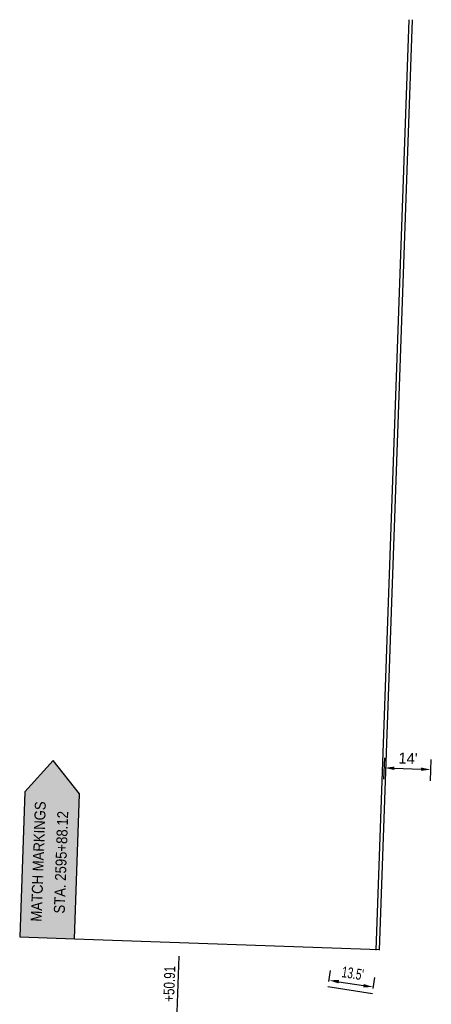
# Model space of a CAD drawing. Header units: feet. Extents: x 161304 to 161962, y 288365 to 289764.
# Tile 4 of 5: x 161304 to 161429, y 289145 to 289443. Entities that reach past the tile are written whole.
import ezdxf

# ---------------------------------------------------------------- set-up
doc = ezdxf.new("R2010")
doc.units = ezdxf.units.FT
doc.header["$MEASUREMENT"] = 0
doc.layers.add('PM_P_Text', color=3, linetype='Continuous')
doc.layers.add('PM_X_Edge_Line', color=51, linetype='Continuous')
doc.styles.get("Standard").update_dxf_attribs({"font": 'font31.shx'})
doc.dimstyles.new('COEC', dxfattribs={"dimscale": 13.9, "dimtxt": 0.18, "dimasz": 0.18, "dimexe": 0.18, "dimexo": 0.0625, "dimgap": 0.09, "dimtad": 1, "dimzin": 0, "dimdsep": 46, "dimtxsty": 'Standard', "dimcen": 0.09, "dimclrd": 256, "dimclre": 256, "dimclrt": 256, "dimaunit": 1, "dimadec": 4, "dimazin": 0, "dimtfac": 1, "dimtofl": 0, "dimtmove": 0, "dimatfit": 3, "dimfxl": 1, "dimtolj": 1, "dimtzin": 0, "dimlwd": -1, "dimlwe": -1, "dimarcsym": 0})

# ---------------------------------------------------------------- blocks, each defined once
blk = doc.blocks.new('*D1133')
at = {"layer": 'Defpoints', "color": 0, "transparency": 16777216}
for p in [(161428.56, 289216.39), (161414.3, 289211.98, 962.07), (161428.39, 289211.48, 962.07)]:
    blk.add_point(p, dxfattribs=at)
at = {"layer": 'PM_P_Text', "transparency": 16777216}
for p, q in [((161414.35, 289213.48), (161414.58, 289219.89)), ((161428.44, 289212.98), (161428.67, 289219.39)), ((161417.47, 289216.78), (161425.56, 289216.5))]:
    blk.add_line(p, q, dxfattribs=at)
for points in [[(161417.49, 289217.28), (161417.45, 289216.28), (161414.47, 289216.89)], [(161425.58, 289217), (161425.54, 289216), (161428.56, 289216.39)]]:
    blk.add_solid(points, dxfattribs=at)
at = {"layer": 'PM_P_Text', "transparency": 16777216, "insert": (161421.63, 289219.79), "char_height": 3.3, "attachment_point": 5, "rotation": 357.9834}
blk.add_mtext("\\A1;14'", dxfattribs=at)
blk = doc.blocks.new('*D1157')
at = {"layer": 'Defpoints', "color": 0, "transparency": 16777216}
for p in [(161397.41, 289150.74), (161410.87, 289148.65), (161411.16, 289150.54)]:
    blk.add_point(p, dxfattribs=at)
at = {"layer": 'PM_P_Text', "transparency": 16777216}
for p, q in [((161397.64, 289152.22), (161398.16, 289155.59)), ((161400.66, 289152.17), (161408.2, 289151)), ((161411.1, 289150.13), (161411.62, 289153.5))]:
    blk.add_line(p, q, dxfattribs=at)
for points in [[(161400.74, 289152.66), (161400.59, 289151.67), (161397.7, 289152.63)], [(161408.27, 289151.49), (161408.12, 289150.51), (161411.16, 289150.54)]]:
    blk.add_solid(points, dxfattribs=at)
at = {"layer": 'PM_P_Text', "transparency": 16777216, "insert": (161404.91, 289154.7), "char_height": 3.3, "attachment_point": 5, "rotation": 351.1827}
blk.add_mtext("\\A1;{\\W0.7;13.5'}", dxfattribs=at)

msp = doc.modelspace()

# ---------------------------------------------------------------- hatches: boundary and pattern name
at = {"layer": 'PM_P_Text'}
h = msp.add_hatch(color=255, dxfattribs=at)
h.dxf.hatch_style = 1
h.paths.add_polyline_path([(161305.747, 289209.636), (161314.362, 289219.089), (161322.29, 289209.054), (161320.744, 289165.136), (161304.201, 289165.719)])

# ---------------------------------------------------------------- linework, layer by layer
at = {"layer": 'PM_P_Text', "flags": 128}
msp.add_lwpolyline([(161305.747, 289209.636), (161304.201, 289165.719), (161320.744, 289165.136), (161322.29, 289209.054), (161314.362, 289219.089)], close=True, dxfattribs=at)
for points in [[(161320.744, 289165.136), (161413.033, 289161.894)], [(161351.847, 289143.004), (161352.441, 289159.883)], [(161397.406, 289150.739), (161410.87, 289148.65)]]:
    msp.add_lwpolyline(points, dxfattribs=at)
at = {"layer": 'PM_X_Edge_Line', "flags": 128}
for points in [[(161412.029, 289161.773), (161421.943, 289443.358)], [(161413.028, 289161.738), (161422.943, 289443.322)]]:
    msp.add_lwpolyline(points, dxfattribs=at)

# ---------------------------------------------------------------- texts
at = {"layer": 'PM_P_Text', "insert": (161313.283, 289188.445), "char_height": 3.3, "attachment_point": 5, "rotation": 87.98341, "line_spacing_factor": 1.25}
msp.add_mtext_dynamic_manual_height_columns('{\\W0.9;MATCH MARKINGS\\PSTA. 2595+88.12}', width=91.49722, gutter_width=264, heights=[0], dxfattribs=at)
at = {"layer": 'PM_P_Text', "insert": (161349.455, 289151.538), "char_height": 3.3, "attachment_point": 5, "rotation": 87.98341}
msp.add_mtext_dynamic_manual_height_columns('{\\W0.8;+50.91}', width=10.31485, gutter_width=10, heights=[0], dxfattribs=at)

# ---------------------------------------------------------------- dimensions: what is measured, and where the dimension line sits
at = {"layer": 'PM_P_Text'}
for p1, p2, distance, text, picture, middle in [((161414.297, 289211.978, 962.118), (161428.388, 289211.482, 962.118), 4.912, "14'", '*D1133', (161421.626, 289219.788, 0.049)), ((161397.406, 289150.739), (161410.87, 289148.65), 1.913, "{\\W0.7;13.5'}", '*D1157', (161404.914, 289154.697))]:
    dim = msp.add_aligned_dim(p1=p1, p2=p2, distance=distance, text=text, dimstyle='COEC', override={"dimscale": 30, "dimtxt": 0.11, "dimasz": 0.1, "dimexe": 0.1, "dimexo": 0.05, "dimgap": 0.05}, dxfattribs=at)
    dim.commit()
    dim.dimension.update_dxf_attribs({"geometry": picture, "text_midpoint": middle})

doc.saveas('drawing.dxf')
